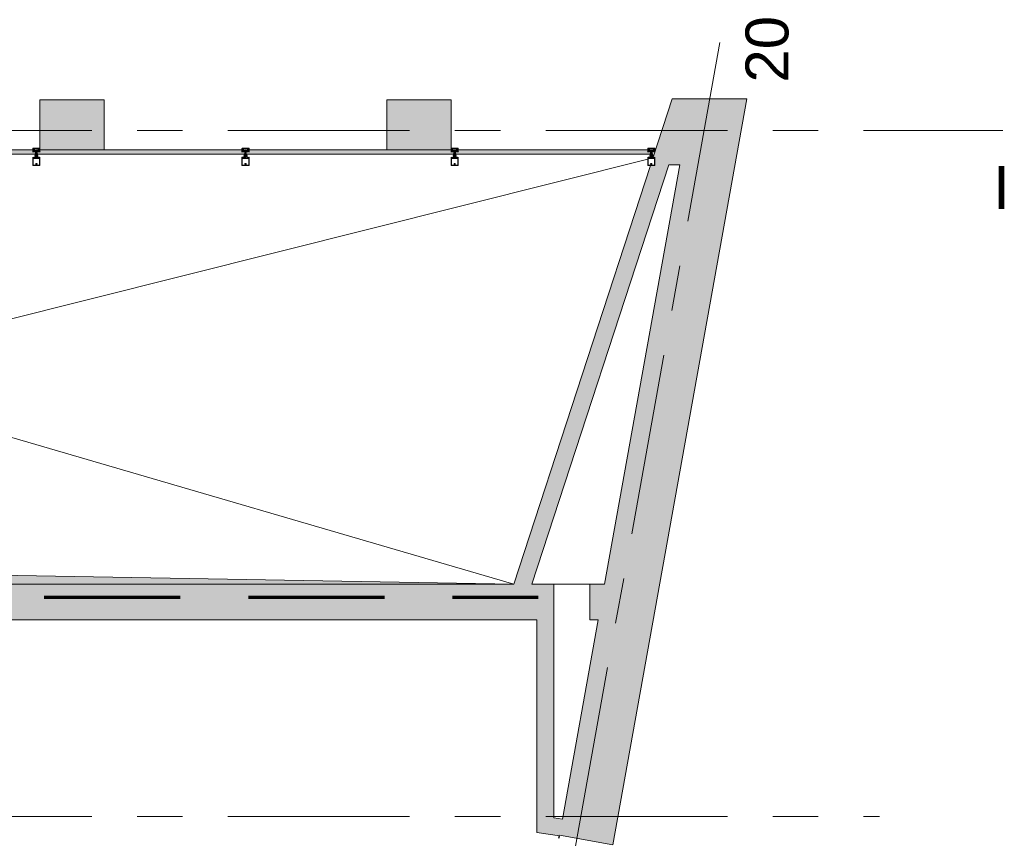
# Model space of a CAD drawing. Header units: centimetres. Extents: x -1737 to 22393, y -8842 to 3838.
# Tile 163 of 167: x 1296 to 1984, y 3038 to 3611. Entities that reach past the tile are written whole.
import ezdxf

# ---------------------------------------------------------------- set-up
doc = ezdxf.new("R2010")
doc.units = ezdxf.units.CM
doc.linetypes.add('Długa kreska', pattern=[142.875, 95.25, -47.625])
doc.linetypes.add('Oś', pattern=[222.25, 127, -31.75, 31.75, -31.75])
for name, color, linetype, lineweight in [('A-DETL', 90, 'Continuous', 9), ('A-DETL-GENF', 92, 'Continuous', 9), ('A-DETL-THIN', 151, 'Continuous', 9), ('A-FLOR', 192, 'Continuous', 13), ('A-GLAZ-CURT', 52, 'Continuous', 13), ('A-GLAZ-CWMG', 51, 'Continuous', 13), ('A-WALL', 113, 'Continuous', 13), ('A-WALL-PATT', 111, 'Continuous', 13), ('S-GRID', 1, 'Continuous', 13), ('S-GRID-IDEN', 1, 'Continuous', 13)]:
    doc.layers.add(name, color=color, linetype=linetype, lineweight=lineweight)
doc.styles.add('Arial_4', font='arial.ttf', dxfattribs={"height": 30})

# ---------------------------------------------------------------- blocks, each defined once
blk = doc.blocks.new('attyka nad fasadą wejściową - attyka nad fasadą wejściową-2002962-3_piętro I __3_90 m_ - stan projektowany')
at = {"layer": 'A-WALL', "lineweight": 9}
h = blk.add_hatch(color=253, dxfattribs=at)
h.paths.add_polyline_path([(3519.83, -1597.44), (3554.83, -1597.44), (3554.83, -1552.44), (3519.83, -1552.44)], flags=0)
h.paths.add_polyline_path([(3519.83, -1354.88), (3554.83, -1354.88), (3554.83, -1309.88), (3519.83, -1309.88)], flags=0)
for p, q in [((3519.83, -1309.88), (3519.83, -1354.88)), ((3554.83, -1309.88), (3520.83, -1309.88)), ((3554.83, -1354.88), (3554.83, -1309.88)), ((3519.83, -1354.88), (3554.83, -1354.88)), ((3554.83, -1552.44), (3519.83, -1552.44)), ((3519.83, -1552.44), (3519.83, -1597.44)), ((3554.83, -1597.44), (3554.83, -1552.44)), ((3520.83, -1597.44), (3554.83, -1597.44))]:
    blk.add_line(p, q, dxfattribs=at)
blk = doc.blocks.new('System Panel - Glazed-2597838-3_piętro I __3_90 m_ - stan projektowany')
at = {"layer": 'A-GLAZ-CURT', "lineweight": 9}
blk.add_hatch(color=253, dxfattribs=at).paths.add_polyline_path([(68.9, -1.5), (68.9, 0), (67.5, 0), (67.5, 1.5), (-67.5, 1.5), (-67.5, 0), (-68.9, 0), (-68.9, -1.5), (67.5, -1.5)], flags=0)
for p, q in [((67.5, 1.5), (-67.5, 1.5)), ((-68.9, -1.5), (68.9, -1.5))]:
    blk.add_line(p, q, dxfattribs=at)
blk = doc.blocks.new('System Panel - Glazed-2658593-3_piętro I __3_90 m_ - stan projektowany')
at = {"layer": 'A-GLAZ-CURT', "lineweight": 9}
blk.add_hatch(color=253, dxfattribs=at).paths.add_polyline_path([(-72.04, -1.5), (72.04, -1.5), (72.04, 0), (70.64, 0), (70.64, 1.5), (-70.64, 1.5), (-70.64, 0), (-72.04, 0)], flags=0)
for p, q in [((70.64, 1.5), (-70.64, 1.5)), ((-72.04, -1.5), (72.04, -1.5))]:
    blk.add_line(p, q, dxfattribs=at)
blk = doc.blocks.new('System Panel - Glazed-2597837-3_piętro I __3_90 m_ - stan projektowany')
at = {"layer": 'A-GLAZ-CURT', "lineweight": 9}
blk.add_hatch(color=253, dxfattribs=at).paths.add_polyline_path([(18.77, -1.5), (67.65, -1.5), (67.65, 0), (66.25, 0), (66.25, 1.5), (-66.25, 1.5), (-66.25, 0), (-67.65, 0), (-67.65, -1.5), (-66.25, -1.5)], flags=0)
for p, q in [((66.25, 1.5), (-66.25, 1.5)), ((-67.65, -1.5), (67.65, -1.5))]:
    blk.add_line(p, q, dxfattribs=at)
blk = doc.blocks.new('Rectangular Mullion - SI_CovCap-20mm_Tran-55mm-2281819-3_piętro I __3_90 m_ - stan projektowany')
at = {"layer": 'A-DETL-GENF'}
for p, q in [((-2.5, 9.45), (-2.5, 7.8)), ((-2.5, 9.39), (-2.5, 4.79)), ((2.37, 9.6), (-2.35, 9.6)), ((-2.29, 9.39), (-2.29, 4.79)), ((-0.12, 8.61), (-0.12, 8.55)), ((-0.12, 8.25), (-0.12, 8.13)), ((-0.1, 8.88), (-0.1, 9.34)), ((0.1, 9.34), (0.1, 8.88)), ((0.12, 8.55), (0.12, 8.61)), ((0.12, 8.13), (0.12, 8.25)), ((2.29, 9.39), (2.29, 4.79)), ((2.5, 7.8), (2.5, 9.45)), ((2.5, 9.39), (2.5, 4.79)), ((-2.35, 3.92), (-2.48, 3.92)), ((-2.37, 3.8), (-2.47, 3.8)), ((-2.09, 4.03), (-2.31, 3.93)), ((-2.26, 4.33), (-2.14, 4.43)), ((-2.22, 4.26), (-2.26, 4.28)), ((-1.9, 3.92), (-2.05, 3.86)), ((-2.04, 4.28), (-1.72, 4.28)), ((-2.02, 4.42), (-2.01, 4.41)), ((-1.98, 4.39), (-1.78, 4.39)), ((-1.72, 4.08), (-1.94, 4.08)), ((-1.8, 3.81), (-1.84, 3.9)), ((-1.74, 4.41), (-1.74, 4.42)), ((-1.7, 3.9), (-1.74, 3.81)), ((-1.67, 4.24), (-1.67, 4.13)), ((-1.62, 4.43), (-1.5, 4.33)), ((-1.58, 3.81), (-1.62, 3.9)), ((-1.5, 4.28), (-1.54, 4.26)), ((-1.48, 3.9), (-1.52, 3.82)), ((-1.35, 3.81), (-1.4, 3.9)), ((-0.78, 2.94), (-1.04, 3.09)), ((-0.78, 2.21), (-1.04, 2.36)), ((-0.76, 1.47), (-1.04, 1.63)), ((-0.91, 3.3), (-0.53, 3.08)), ((-0.91, 2.57), (-0.83, 2.52)), ((-0.91, 1.85), (-0.83, 1.8)), ((-0.75, 2.57), (-0.75, 2.89)), ((-0.75, 1.84), (-0.75, 2.16)), ((-0.55, 1.47), (-0.74, 1.47)), ((-0.5, 4.28), (-0.5, 3.15)), ((-0.5, 3.04), (-0.5, 1.52)), ((-0.45, 3.1), (-0.35, 3.1)), ((-0.3, 0.5), (-0.3, 0.28)), ((-0.21, 3.93), (-0.19, 3.94)), ((-0.19, 3.89), (-0.21, 3.91)), ((-0.18, 3.96), (-0.18, 4.1)), ((-0.08, 4.27), (-0.05, 4.28)), ((0, -1.48), (0, 4.68)), ((0.07, 4.27), (0.05, 4.28)), ((0.17, 3.96), (0.17, 4.1)), ((0.21, 3.93), (0.18, 3.94)), ((0.18, 3.89), (0.21, 3.91)), ((0.3, 0.5), (0.3, 0.28)), ((0.37, 3.1), (0.45, 3.1)), ((0.5, 3.15), (0.5, 4.28)), ((0.5, 3.04), (0.5, 1.52)), ((0.91, 3.3), (0.52, 3.08)), ((0.55, 1.47), (0.74, 1.47)), ((0.75, 2.57), (0.75, 2.89)), ((0.75, 1.84), (0.75, 2.16)), ((0.76, 1.47), (1.04, 1.63)), ((0.77, 2.94), (1.04, 3.09)), ((0.77, 2.21), (1.04, 2.36)), ((0.91, 2.57), (0.82, 2.52)), ((0.91, 1.85), (0.82, 1.8)), ((1.35, 3.81), (1.4, 3.9)), ((1.48, 3.9), (1.52, 3.82)), ((1.62, 4.43), (1.5, 4.33)), ((1.5, 4.28), (1.54, 4.26)), ((1.58, 3.81), (1.62, 3.9)), ((1.67, 4.24), (1.67, 4.13)), ((1.7, 3.9), (1.74, 3.81)), ((2.04, 4.28), (1.72, 4.28)), ((1.72, 4.08), (1.94, 4.08)), ((1.74, 4.41), (1.74, 4.42)), ((1.98, 4.39), (1.78, 4.39)), ((1.8, 3.81), (1.84, 3.9)), ((1.9, 3.92), (2.05, 3.86)), ((2.02, 4.42), (2.01, 4.41)), ((2.09, 4.03), (2.31, 3.93)), ((2.26, 4.33), (2.14, 4.43)), ((2.22, 4.26), (2.26, 4.28)), ((2.35, 3.92), (2.48, 3.92)), ((2.37, 3.8), (2.47, 3.8)), ((-2.6, 0), (-2.69, 0)), ((2.35, -2.5), (-2.35, -2.5)), ((-2.34, -1.03), (-2.15, -1.46)), ((-2.32, -1.59), (-2.04, -1.59)), ((-2.18, -0.02), (-2.26, -0.17)), ((2.13, -2.19), (-2.14, -2.19)), ((-2.06, -1.25), (-2.13, -1.09)), ((-2.13, -2.34), (2.12, -2.34)), ((-2.07, -0.1), (-2.12, -0.02)), ((-2.1, -1.49), (-1.14, -1.49)), ((-1.88, -0.42), (-2.01, -0.42)), ((-2.01, -0.48), (-1.95, -0.48)), ((-1.96, -0.02), (-2, -0.1)), ((-1.98, -0.31), (-1.95, -0.36)), ((-1.98, -0.75), (-1.9, -0.85)), ((-1.34, -1.31), (-1.96, -1.31)), ((-1.85, -0.1), (-1.9, -0.02)), ((-1.84, -0.69), (-1.84, -0.57)), ((-1.83, -0.38), (-1.83, -0.36)), ((-1.74, -0.02), (-1.79, -0.1)), ((-1.79, -0.34), (-1.77, -0.35)), ((-1.79, -0.52), (-1.76, -0.52)), ((-1.67, -0.74), (-1.79, -0.74)), ((-1.74, -0.54), (-1.64, -0.7)), ((-1.72, -0.33), (-1.72, -0.32)), ((-1.72, -0.8), (-1.48, -0.8)), ((-1.63, -0.1), (-1.68, -0.02)), ((-1.67, -0.31), (-1.65, -0.32)), ((-1.6, -0.32), (-1.6, -0.3)), ((-1.52, -0.02), (-1.57, -0.1)), ((-1.56, -0.7), (-1.46, -0.54)), ((-1.55, -0.31), (-1.54, -0.32)), ((-1.41, -0.74), (-1.53, -0.74)), ((-1.49, -0.33), (-1.48, -0.32)), ((-1.41, -0.1), (-1.46, -0.02)), ((-1.44, -0.52), (-1.41, -0.52)), ((-1.43, -0.34), (-1.42, -0.36)), ((-1.38, -0.37), (-1.37, -0.37)), ((-1.36, -0.57), (-1.36, -0.69)), ((-1.3, -0.02), (-1.35, -0.1)), ((-1.3, -0.85), (-1.22, -0.75)), ((-1.25, -0.48), (-1.18, -0.48)), ((-1.2, -0.1), (-1.24, -0.02)), ((-1.07, -0.02), (-1.12, -0.1)), ((-1.09, -1.45), (-0.98, -0.84)), ((-0.95, -0.82), (-0.03, -0.82)), ((0.41, -1.04), (-0.41, -1.04)), ((-0.22, -1.18), (0.23, -1.18)), ((0.02, -0.82), (0.95, -0.82)), ((0.98, -0.84), (1.09, -1.45)), ((1.07, -0.02), (1.12, -0.1)), ((1.14, -1.49), (2.1, -1.49)), ((1.25, -0.48), (1.18, -0.48)), ((1.2, -0.1), (1.24, -0.02)), ((1.3, -0.85), (1.22, -0.75)), ((1.3, -0.02), (1.35, -0.1)), ((1.96, -1.31), (1.34, -1.31)), ((1.36, -0.57), (1.36, -0.69)), ((1.38, -0.37), (1.37, -0.37)), ((1.41, -0.1), (1.46, -0.02)), ((1.44, -0.52), (1.41, -0.52)), ((1.41, -0.74), (1.53, -0.74)), ((1.43, -0.34), (1.42, -0.36)), ((1.56, -0.7), (1.46, -0.54)), ((1.49, -0.33), (1.48, -0.32)), ((1.72, -0.8), (1.48, -0.8)), ((1.52, -0.02), (1.57, -0.1)), ((1.55, -0.31), (1.54, -0.32)), ((1.6, -0.32), (1.6, -0.3)), ((1.63, -0.1), (1.68, -0.02)), ((1.74, -0.54), (1.64, -0.7)), ((1.67, -0.31), (1.65, -0.32)), ((1.67, -0.74), (1.79, -0.74)), ((1.72, -0.33), (1.72, -0.32)), ((1.74, -0.02), (1.79, -0.1)), ((1.79, -0.52), (1.76, -0.52)), ((1.79, -0.34), (1.77, -0.35)), ((1.83, -0.38), (1.83, -0.36)), ((1.84, -0.69), (1.84, -0.57)), ((1.85, -0.1), (1.9, -0.02)), ((1.88, -0.42), (2.01, -0.42)), ((1.98, -0.75), (1.9, -0.85)), ((1.98, -0.31), (1.95, -0.36)), ((2.01, -0.48), (1.95, -0.48)), ((1.96, -0.02), (2, -0.1)), ((2.04, -1.59), (2.32, -1.59)), ((2.13, -1.09), (2.06, -1.25)), ((2.07, -0.1), (2.12, -0.02)), ((2.15, -1.46), (2.34, -1.03)), ((2.18, -0.02), (2.26, -0.17)), ((2.6, 0), (2.69, 0))]:
    blk.add_line(p, q, dxfattribs=at)
at = {"layer": 'A-DETL-GENF', "flags": 128}
for points in [[(-0.15, 9.39), (-2.29, 9.39), (-2.29, 7.8)], [(2.29, 7.8), (2.29, 9.39), (0.15, 9.39)], [(-2.5, 4.9), (-2.5, 4.1), (-2.31, 4.1), (-2.23, 4.18), (-2.23, 4.24), (-2.35, 4.24), (-2.35, 4.47), (-1.91, 4.47)], [(-2.5, 3.94), (-2.5, 4.08), (-2.3, 4.08), (-2.25, 4.07)], [(-2.29, 4.9), (-2.29, 4.7), (2.29, 4.7), (2.29, 4.9)], [(-1.86, 4.47), (-1.41, 4.47), (-1.41, 4.24), (-1.53, 4.24), (-1.53, 4.18), (-1.45, 4.1), (-1.09, 4.1), (-1.09, 4.22), (-1.21, 4.22), (-1.21, 4.43), (-0.65, 4.43)], [(-1.51, 4.07), (-1.46, 4.08), (-1.26, 4.08), (-1.26, 3.89), (-1.3, 3.81)], [(-0.2, 0.11), (-0.2, 0), (-0.5, 0), (-0.5, 3.07), (-0.18, 3.07), (-0.18, 3.88)], [(-0.26, 0.58), (0, 0.8), (0, 1.1), (-0.2, 1.1), (-0.2, 1.3), (-0.1, 1.3), (-0.1, 1.46), (-0.2, 1.46), (-0.2, 1.66), (0, 1.66), (0, 1.83), (-0.2, 1.83), (-0.2, 2.03), (-0.1, 2.03), (-0.1, 2.2), (-0.2, 2.2), (-0.2, 2.4), (0, 2.4), (0, 4.3), (0, 2.4), (0.2, 2.4), (0.2, 2.2), (0.1, 2.2), (0.1, 2.03), (0.2, 2.03), (0.2, 1.83), (0, 1.83), (0, 1.66), (0.2, 1.66), (0.2, 1.46), (0.1, 1.46), (0.1, 1.3), (0.2, 1.3), (0.2, 1.1), (0, 1.1), (0, 0.8), (0.26, 0.58)], [(-0.25, 3.2), (-0.25, 3.29), (-0.2, 3.32), (-0.2, 3.44), (-0.25, 3.47), (-0.2, 3.5), (-0.2, 3.62), (-0.25, 3.65), (-0.2, 3.68), (-0.2, 3.8), (-0.25, 3.83), (-0.2, 3.86), (-0.2, 3.98), (-0.25, 4.01), (-0.2, 4.04), (-0.2, 4.16), (-0.25, 4.19), (-0.2, 4.22), (-0.2, 4.25), (-0.09, 4.45)], [(0.09, 4.45), (0.2, 4.25), (0.2, 4.13), (0.25, 4.1), (0.2, 4.07), (0.2, 3.95), (0.25, 3.92), (0.2, 3.89), (0.2, 3.77), (0.25, 3.74), (0.2, 3.71), (0.2, 3.59), (0.25, 3.56), (0.2, 3.53), (0.2, 3.41), (0.25, 3.38), (0.2, 3.35), (0.2, 3.23), (0.25, 3.2)], [(0.2, 0.11), (0.2, 0), (0.5, 0), (0.5, 3.07), (0.17, 3.07), (0.17, 3.88)], [(0.65, 4.43), (1.21, 4.43), (1.21, 4.22), (1.09, 4.22), (1.09, 4.1), (1.45, 4.1), (1.53, 4.18), (1.53, 4.24), (1.41, 4.24), (1.41, 4.47), (1.85, 4.47)], [(1.51, 4.07), (1.46, 4.08), (1.26, 4.08), (1.26, 3.89), (1.3, 3.81)], [(1.9, 4.47), (2.35, 4.47), (2.35, 4.24), (2.23, 4.24), (2.23, 4.18), (2.31, 4.1), (2.5, 4.1), (2.5, 4.9)], [(2.5, 3.94), (2.5, 4.08), (2.3, 4.08), (2.25, 4.07)], [(-2.5, -2.35), (-2.5, -0.5), (-2.39, -0.5), (-2.27, -0.86)], [(-2.48, -0.21), (-2.48, -0.48), (-2.07, -0.48)], [(-2.34, -1), (-2.34, -1.11), (-2.37, -1.22), (-2.37, -1.54)], [(-1.99, -1.64), (-1.99, -1.99), (-2.12, -1.99), (-2.12, -1.72), (-2.37, -1.72), (-2.37, -2.35), (2.37, -2.35), (2.37, -1.72), (2.12, -1.72), (2.12, -1.99), (1.99, -1.99), (1.99, -1.64)], [(-2.06, -0.93), (-2.14, -0.64), (-1.95, -0.64), (-1.95, -0.58), (-2.03, -0.5), (-2.35, -0.5), (-2.25, -0.87)], [(-2.18, -2.14), (-2.18, -1.78), (-2.32, -1.78), (-2.32, -2.14)], [(-1.92, -0.67), (-1.92, -0.68), (-1.97, -0.71)], [(-1.2, -0.42), (-1.32, -0.42), (-1.32, -0.39), (-1.19, -0.41)], [(-1.23, -0.71), (-1.28, -0.68), (-1.28, -0.67)], [(1.24, -1.23), (1.14, -0.64), (1.25, -0.64), (1.25, -0.58), (1.17, -0.5), (-1.17, -0.5), (-1.25, -0.58), (-1.25, -0.64), (-1.14, -0.64), (-1.24, -1.23)], [(-1.12, -0.48), (-0.98, -0.48), (-0.98, -0.09), (-1.02, -0.02)], [(0.52, -0.97), (0.54, -0.82), (-0.54, -0.82), (-0.52, -0.97)], [(1.12, -0.48), (0.98, -0.48), (0.98, -0.09), (1.02, -0.02)], [(1.2, -0.42), (1.32, -0.42), (1.32, -0.39), (1.19, -0.41)], [(1.23, -0.71), (1.28, -0.68), (1.28, -0.67)], [(1.92, -0.67), (1.92, -0.68), (1.97, -0.71)], [(2.25, -0.87), (2.35, -0.5), (2.03, -0.5), (1.95, -0.58), (1.95, -0.64), (2.14, -0.64), (2.06, -0.93)], [(2.48, -0.21), (2.48, -0.48), (2.07, -0.48)], [(2.33, -2.14), (2.33, -1.78), (2.19, -1.78), (2.19, -2.14)], [(2.27, -0.86), (2.39, -0.5), (2.5, -0.5), (2.5, -2.35)], [(2.37, -1.54), (2.37, -1.22), (2.34, -1.11), (2.34, -1)]]:
    blk.add_lwpolyline(points, dxfattribs=at)
for points in [[(0.97, 0), (-0.97, 0), (-0.97, -0.04), (0.97, -0.04)], [(0.97, -0.04), (-0.97, -0.04), (-0.97, -0.49), (0.97, -0.49)]]:
    blk.add_lwpolyline(points, close=True, dxfattribs=at)
at = {"layer": 'A-DETL-GENF'}
for centre, radius, start, end in [((-2.35, 9.45), 0.15, 90.00031, 179.99968), ((0, 8.4), 0.45, 107.49821, 231.0552), ((-0.22, 8.13), 0.1, 231.0552, 0), ((0, 8.4), 0.21, 143.77678, 216.22322), ((-0.15, 8.55), 0.03, 229.68074, 0), ((-0.15, 8.25), 0.03, 0, 130.31926), ((-0.15, 9.34), 0.05, 0.00773, 89.99227), ((-0.15, 8.88), 0.05, 287.49821, 0), ((0, 8.4), 0.24, 60, 120), ((0.15, 9.34), 0.05, 89.97911, 180.02089), ((0.15, 8.88), 0.05, 180, 252.58299), ((0.15, 8.55), 0.03, 180, 310.31926), ((0.15, 8.25), 0.03, 49.68074, 180), ((0.22, 8.13), 0.1, 180, 308.9448), ((0, 8.4), 0.45, 308.9448, 72.58299), ((0, 8.4), 0.21, 323.77678, 36.22322), ((2.35, 9.45), 0.15, 0.10545, 83.87804), ((-2.48, 3.94), 0.02, 180.0007, 269.9993), ((-2.43, 3.83), 0.059, 88.59736, 194.60356), ((-2.47, 3.82), 0.02, 194.60356, 270), ((-2.43, 4.82), 0.933, 269.58699, 293.00353), ((-2.4, 4.8), 0.997, 271.49889, 290.69004), ((-2.35, 4.02), 0.1, 270.00008, 294.00003), ((-2.24, 4.3), 0.03, 128.57981, 239.99147), ((-2.24, 4.1), 0.03, 255.40272, 14.37456), ((-2.23, 4.24), 0.02, 346.6587, 60.01715), ((-1.94, 4.17), 0.277, 166.6587, 194.37456), ((-2.08, 4.37), 0.08, 38.84751, 129.68497), ((-2.04, 4.23), 0.0496, 92.75586, 159.68776), ((-1.94, 4.23), 0.148, 172.4164, 270.24043), ((-2.07, 3.99), 0.0337, 293.00353, 114.00003), ((-1.98, 4.44), 0.05, 218.84751, 270), ((-1.88, 4.46), 0.0255, 12.35001, 167.64999), ((-1.89, 3.87), 0.05, 30.06904, 110.53605), ((-1.77, 3.83), 0.03, 210.08708, 329.91292), ((-1.78, 4.44), 0.05, 270, 321.15279), ((-1.67, 4.37), 0.08, 50.31503, 141.15279), ((-1.72, 4.23), 0.0499, 9.22628, 86.98926), ((-1.72, 4.13), 0.0502, 273.33226, 359.73216), ((-1.66, 3.88), 0.0402, 27.79216, 152.37015), ((-1.55, 3.83), 0.0299, 210.122, 335.06395), ((-1.53, 4.24), 0.02, 119.98467, 193.34104), ((-1.82, 4.17), 0.277, 345.62539, 13.34104), ((-1.52, 4.1), 0.03, 165.62539, 284.59422), ((-1.52, 4.3), 0.03, 300.00853, 51.42019), ((-1.44, 3.88), 0.0414, 28.17599, 151.82401), ((-1.33, 3.83), 0.0301, 210.12581, 329.87419), ((-0.98, 3.2), 0.125, 60, 240), ((-0.98, 2.47), 0.125, 60, 240), ((-0.98, 1.74), 0.125, 60, 240), ((-0.8, 2.57), 0.05, 240, 360), ((-0.8, 1.84), 0.05, 240, 360), ((-0.8, 2.89), 0.05, 360, 60), ((-0.8, 2.16), 0.05, 360, 60), ((-0.74, 1.52), 0.05, 240, 270), ((-0.65, 4.28), 0.15, 359.97059, 90.02941), ((-0.55, 1.52), 0.05, 270, 360), ((-0.55, 3.04), 0.05, 360, 60), ((-0.45, 3.15), 0.05, 179.98991, 270.01009), ((-0.35, 3.2), 0.0999, 269.97043, 0.02957), ((-0.2, 0.5), 0.1, 130, 180), ((-0.2, 0.28), 0.1, 180, 240), ((-0.3, 0.11), 0.1, 360, 60), ((-0.21, 3.92), 0.01, 120.03025, 239.98023), ((-0.2, 3.96), 0.02, 300.03025, 360), ((-0.2, 3.88), 0.02, 360, 59.98023), ((0.02, 4.1), 0.2, 120, 180), ((0, 4.4), 0.1, 28.79836, 151.20164), ((0, 4.2), 0.1, 90, 120), ((0, 4.2), 0.1, 60, 90), ((-0.03, 4.1), 0.2, 360, 60), ((0.19, 3.96), 0.02, 180, 239.96975), ((0.19, 3.88), 0.02, 120.01977, 180), ((0.3, 0.11), 0.1, 120, 180), ((0.2, 3.92), 0.01, 300.01977, 59.96975), ((0.37, 3.23), 0.126, 191.5693, 265.59312), ((0.2, 0.28), 0.1, 300, 360), ((0.2, 0.5), 0.1, 0, 50), ((0.45, 3.15), 0.05, 270.93133, 359.98516), ((0.65, 4.28), 0.15, 89.97059, 180.02941), ((0.55, 3.04), 0.05, 120, 180), ((0.55, 1.52), 0.05, 180, 270), ((0.74, 1.52), 0.05, 270, 300), ((0.8, 2.89), 0.05, 120, 180), ((0.8, 2.57), 0.05, 180, 300), ((0.8, 2.16), 0.05, 120, 180), ((0.8, 1.84), 0.05, 180, 300), ((0.97, 3.2), 0.125, 300, 120), ((0.97, 2.47), 0.125, 300, 120), ((0.97, 1.74), 0.125, 300, 120), ((1.33, 3.83), 0.0301, 210.12581, 329.87419), ((1.44, 3.88), 0.0414, 28.17599, 151.82401), ((1.52, 4.3), 0.03, 128.57981, 239.99147), ((1.52, 4.1), 0.03, 255.40578, 14.37461), ((1.55, 3.83), 0.0299, 204.93605, 329.878), ((1.53, 4.24), 0.02, 346.65896, 60.01533), ((1.82, 4.17), 0.277, 166.65896, 194.37461), ((1.67, 4.37), 0.08, 38.84721, 129.68497), ((1.66, 3.88), 0.0402, 27.62985, 152.20784), ((1.72, 4.23), 0.0499, 93.01074, 170.77372), ((1.72, 4.13), 0.0502, 180.26784, 266.66774), ((1.78, 4.44), 0.05, 218.84721, 270), ((1.77, 3.83), 0.03, 210.08708, 329.91292), ((1.89, 3.87), 0.05, 69.46395, 149.93096), ((1.88, 4.46), 0.0255, 12.35001, 167.64999), ((1.94, 4.23), 0.148, 269.75957, 7.5836), ((1.98, 4.44), 0.05, 270, 321.15249), ((2.08, 4.37), 0.08, 50.31503, 141.15249), ((2.04, 4.23), 0.0496, 20.31224, 87.24414), ((2.07, 3.99), 0.0337, 65.99997, 246.99647), ((2.4, 4.8), 0.997, 249.30996, 268.50111), ((2.43, 4.82), 0.933, 246.99647, 270.41301), ((2.23, 4.24), 0.02, 119.98285, 193.3413), ((1.94, 4.17), 0.277, 345.62544, 13.3413), ((2.24, 4.1), 0.03, 165.62544, 284.59728), ((2.24, 4.3), 0.03, 300.00853, 51.42019), ((2.35, 4.02), 0.1, 245.99997, 269.99992), ((2.43, 3.83), 0.059, 345.39644, 91.40264), ((2.47, 3.82), 0.02, 270, 345.39644), ((2.48, 3.94), 0.02, 270.0007, 359.9993), ((-2.69, -0.03), 0.03, 89.9022, 261.64334), ((-2.73, -0.34), 0.286, 27.59211, 81.64334), ((-2.6, -0.2), 0.2, 80.45454, 89.9022), ((-2.61, -0.29), 0.291, 25.36369, 80.45454), ((-2.35, -2.35), 0.15, 179.99376, 270.0062), ((-2.32, -1.54), 0.0512, 180.57094, 268.64822), ((-2.31, -0.14), 0.05, 205.36369, 330.16485), ((-2.29, -1.01), 0.06, 98.44171, 205), ((-2.27, -1), 0.07, 120.00644, 180), ((-2.13, -2.14), 0.2, 179.97179, 270.0352), ((-2.34, -0.88), 0.07, 300.00644, 18), ((-2.31, -0.89), 0.06, 278.44171, 15), ((-2.15, -0.03), 0.03, 30.71536, 150.16485), ((-2.14, -2.14), 0.0499, 179.87955, 270.02248), ((-2.1, -1.44), 0.05, 205, 270), ((-2.08, -1.06), 0.06, 108.81925, 205), ((-2.12, -0.95), 0.06, 288.81925, 15), ((-2.04, -0.08), 0.0417, 215.13204, 324.86796), ((-2.01, -0.35), 0.065, 90, 270), ((-2.04, -0.48), 0.03, 0, 180), ((-1.96, -1.21), 0.1, 205, 270), ((-2.04, -1.64), 0.05, 0.00001, 90.0001), ((-2.01, -0.33), 0.04, 29.99374, 90.00001), ((-1.95, -0.73), 0.03, 120.00493, 219.98969), ((-1.93, -0.03), 0.03, 30.58867, 149.53464), ((-1.86, -0.31), 0.1, 210.00227, 269.17284), ((-1.95, -0.51), 0.03, 0.01852, 89.09479), ((-1.62, -0.59), 0.314, 165.49788, 194.50212), ((-1.84, -0.8), 0.08, 219.99668, 337.38439), ((-1.88, -0.37), 0.05, 270, 305.07788), ((-1.86, -0.37), 0.0339, 269.17829, 356.99749), ((-1.82, -0.08), 0.0415, 215.01205, 324.98795), ((-1.6, -0.77), 0.44, 54.15879, 125.07788), ((-1.79, -0.57), 0.05, 89.98974, 180.01026), ((-1.79, -0.69), 0.05, 179.98992, 270.01008), ((-1.8, -0.36), 0.0272, 60.01099, 176.9853), ((-1.75, -0.32), 0.0316, 240.00703, 341.99669), ((-1.76, -0.55), 0.03, 29.99356, 90.01209), ((-1.72, -0.85), 0.05, 90.00034, 157.37761), ((-1.71, -0.03), 0.03, 30.14481, 149.53463), ((-1.69, -0.33), 0.03, 45.00054, 162.0009), ((-1.67, -0.71), 0.03, 269.99358, 30.00244), ((-1.63, -0.3), 0.0316, 224.99099, 327.01044), ((-1.6, -0.08), 0.043, 217.84365, 323.82344), ((-1.57, -0.32), 0.03, 30.00025, 146.99854), ((-1.53, -0.71), 0.03, 150.00269, 270.00128), ((-1.51, -0.31), 0.0316, 210.00259, 311.99738), ((-1.49, -0.03), 0.03, 30.34487, 149.53462), ((-1.46, -0.34), 0.03, 14.99548, 132.00284), ((-1.48, -0.85), 0.05, 22.62086, 90.00119), ((-1.44, -0.55), 0.03, 89.98935, 150.005), ((-1.36, -0.8), 0.08, 202.62277, 319.99694), ((-1.39, -0.35), 0.03, 195.00147, 296.99683), ((-1.38, -0.08), 0.0419, 215.46653, 324.69988), ((-1.41, -0.57), 0.05, 0.00904, 89.99096), ((-1.41, -0.69), 0.05, 270.00918, 359.99082), ((-1.35, -0.39), 0.03, 0.01117, 116.99101), ((-1.32, -0.39), 0.03, 234.15879, 270), ((-1.34, -1.21), 0.1, 270, 350), ((-1.27, -0.03), 0.03, 30.34457, 149.76853), ((-1.25, -0.51), 0.03, 90, 193.19753), ((-1.58, -0.59), 0.314, 345.517, 13.19753), ((-1.24, -0.73), 0.03, 319.98868, 60.00171), ((-1.16, -0.08), 0.0416, 206.95413, 331.56801), ((-1.2, -0.45), 0.033, 305.09006, 89.99998), ((-1.19, -0.46), 0.05, 7.17367, 90.00885), ((-1.12, -0.45), 0.03, 187.1885, 269.99701), ((-1.14, -1.44), 0.05, 270, 350), ((-1.05, -0.03), 0.03, 29.79649, 150.13199), ((-0.95, -0.85), 0.03, 90, 170), ((-0.31, -0.92), 0.22, 193.97065, 242.72797), ((0, -0.29), 0.921, 243.70777, 255.82838), ((0, -0.82), 0.0256, 12.68038, 167.31962), ((0, -0.29), 0.92, 284.16828, 296.29299), ((0.31, -0.92), 0.22, 297.27461, 346.02676), ((0.95, -0.85), 0.03, 10, 90), ((1.05, -0.03), 0.03, 29.86801, 150.20351), ((1.14, -1.44), 0.05, 190, 270), ((1.16, -0.08), 0.0416, 208.43199, 333.04587), ((1.12, -0.45), 0.03, 270.00299, 352.8115), ((1.19, -0.46), 0.05, 89.99115, 172.82633), ((1.2, -0.45), 0.033, 90.00002, 234.90994), ((1.24, -0.73), 0.03, 119.99829, 220.01132), ((1.27, -0.03), 0.03, 30.23147, 149.65543), ((1.34, -1.21), 0.1, 190, 270), ((1.25, -0.51), 0.03, 346.80247, 90), ((1.58, -0.59), 0.314, 166.80247, 194.483), ((1.36, -0.8), 0.08, 220.00306, 337.37723), ((1.35, -0.39), 0.03, 63.00899, 179.98883), ((1.32, -0.39), 0.03, 270, 305.84121), ((1.6, -0.77), 0.44, 54.92212, 125.84121), ((1.38, -0.08), 0.0419, 215.30012, 324.53347), ((1.41, -0.57), 0.05, 90.00904, 179.99096), ((1.41, -0.69), 0.05, 180.00918, 269.99082), ((1.39, -0.35), 0.03, 243.00317, 344.99853), ((1.46, -0.34), 0.03, 47.99716, 165.00452), ((1.44, -0.55), 0.03, 29.995, 90.01065), ((1.48, -0.85), 0.05, 89.99881, 157.37914), ((1.49, -0.03), 0.03, 30.46538, 149.65513), ((1.51, -0.31), 0.0316, 228.00262, 329.99741), ((1.53, -0.71), 0.03, 269.99872, 29.99731), ((1.57, -0.32), 0.03, 33.00146, 149.99975), ((1.6, -0.08), 0.043, 216.17656, 322.15635), ((1.63, -0.3), 0.0316, 212.98956, 315.00901), ((1.67, -0.71), 0.03, 149.99756, 270.00642), ((1.69, -0.33), 0.03, 17.9991, 134.99946), ((1.71, -0.03), 0.03, 30.46537, 149.85519), ((1.75, -0.32), 0.0316, 198.00331, 299.99297), ((1.72, -0.85), 0.05, 22.62239, 89.99966), ((1.76, -0.55), 0.03, 89.98791, 150.00644), ((1.84, -0.8), 0.08, 202.61561, 320.00332), ((1.82, -0.08), 0.0415, 215.01205, 324.98795), ((1.8, -0.36), 0.0272, 3.0147, 119.98901), ((1.79, -0.57), 0.05, 359.98974, 90.01026), ((1.79, -0.69), 0.05, 269.98992, 0.01008), ((1.86, -0.37), 0.0339, 183.00251, 270.82171), ((1.88, -0.37), 0.05, 234.92212, 270), ((1.86, -0.31), 0.1, 270.82716, 329.99773), ((1.93, -0.03), 0.03, 30.46536, 149.41133), ((1.95, -0.51), 0.03, 90.90521, 179.98148), ((1.62, -0.59), 0.314, 345.49788, 14.50212), ((1.96, -1.21), 0.1, 270, 335), ((1.95, -0.73), 0.03, 320.01031, 59.99507), ((2.01, -0.33), 0.04, 89.99999, 150.00626), ((2.04, -1.64), 0.05, 89.99812, 180.00166), ((2.04, -0.08), 0.0417, 215.13204, 324.86796), ((2.01, -0.35), 0.065, 270, 90), ((2.04, -0.48), 0.03, 0, 180), ((2.12, -0.95), 0.06, 165, 251.18075), ((2.08, -1.06), 0.06, 335, 71.18075), ((2.1, -1.44), 0.05, 270, 335), ((2.15, -0.03), 0.03, 29.83515, 149.28464), ((2.12, -2.14), 0.2, 270.02951, 359.97227), ((2.13, -2.14), 0.0501, 270.08749, 359.93358), ((2.31, -0.89), 0.06, 165, 261.55829), ((2.31, -0.14), 0.05, 209.83515, 334.63631), ((2.34, -0.88), 0.07, 162, 239.99829), ((2.27, -1), 0.07, 0, 59.99829), ((2.29, -1.01), 0.06, 335, 81.55829), ((2.32, -1.54), 0.0498, 269.82624, 0.17354), ((2.61, -0.29), 0.291, 99.54546, 154.63631), ((2.35, -2.35), 0.15, 270.04937, 359.95063), ((2.73, -0.34), 0.286, 98.35666, 152.40789), ((2.6, -0.2), 0.2, 90.0978, 99.54546), ((2.69, -0.03), 0.03, 278.35666, 90.0978)]:
    blk.add_arc(centre, radius, start, end, dxfattribs=at)
blk = doc.blocks.new('System Panel - Glazed-2658602-3_piętro I __3_90 m_ - stan projektowany')
at = {"layer": 'A-GLAZ-CURT', "lineweight": 9}
blk.add_hatch(color=253, dxfattribs=at).paths.add_polyline_path([(-39.31, -1.5), (72.04, -1.5), (72.04, 0), (70.64, 0), (70.64, 1.5), (-70.64, 1.5), (-70.64, 0), (-72.04, 0), (-72.04, -1.5), (-70.64, -1.5)], flags=0)
for p, q in [((70.64, 1.5), (-70.64, 1.5)), ((-72.04, -1.5), (72.04, -1.5))]:
    blk.add_line(p, q, dxfattribs=at)

msp = doc.modelspace()

# ---------------------------------------------------------------- hatches: boundary and pattern name
at = {"layer": 'A-DETL-GENF'}
msp.add_hatch(color=7, dxfattribs=at).paths.add_polyline_path([(1261.75, 3215.83), (1641.38, 3215.83), (622.03, 3233.71), (607.38, 3511.33), (607.38, 3215.83), (1234.38, 3215.83)], flags=0)
at = {"layer": 'A-WALL-PATT'}
for points in [[(1752, 3509.33), (1796.07, 3509.33), (1804.33, 3555.33), (1752, 3555.33), (1738.7, 3514.53), (1739.94, 3514.53), (1739.94, 3509.33), (1749.63, 3509.33)], [(1654, 3215.83), (1749.63, 3509.33), (1739.94, 3509.33), (1739.94, 3508.73), (1736.81, 3508.73), (1641.38, 3215.83)], [(1669.38, 3052.47), (1669.38, 3190.83), (1657.38, 3190.83), (1657.38, 3054.38)]]:
    msp.add_hatch(color=9, dxfattribs=at).paths.add_polyline_path(points, flags=0)
at = {"layer": 'A-WALL-PATT', "lineweight": 5}
h = msp.add_hatch(color=254, dxfattribs=at)
h.paths.add_polyline_path([(1547.1, 2337.33), (1585.71, 2337.33), (1592.53, 2375.33), (1553.92, 2375.33)], flags=0)
h.paths.add_polyline_path([(1710.71, 3033.73), (1796.07, 3509.33), (1757.46, 3509.33), (1673.25, 3040.16), (1700.3, 3035.39), (1710.65, 3033.74)], flags=0)
at = {"layer": 'A-WALL-PATT'}
h = msp.add_hatch(color=9, dxfattribs=at)
h.paths.add_polyline_path([(1657.38, 3190.83), (1669.38, 3190.83), (1669.38, 3215.83), (1221.88, 3215.83), (1221.88, 3190.83), (1641.38, 3190.83)], flags=0)
h.paths.add_polyline_path([(1694.38, 3190.83), (1700.3, 3190.83), (1704.78, 3215.83), (1694.38, 3215.83), (1694.38, 3199.27)], flags=0)
at = {"layer": 'A-WALL-PATT', "lineweight": 5}
msp.add_hatch(color=254, dxfattribs=at).paths.add_polyline_path([(1673.17, 3039.71), (1675.29, 3051.53), (1657.38, 3054.38), (1657.38, 3042.23), (1672.87, 3039.76)], flags=0)

# ---------------------------------------------------------------- linework, layer by layer
at = {"layer": 'A-DETL', "linetype": 'Długa kreska', "lineweight": 70}
msp.add_line((598.38, 3206.83), (1658.38, 3206.83), dxfattribs=at)
at = {"layer": 'A-DETL-THIN'}
for p, q in [((612.38, 3516.83), (1641.38, 3215.83)), ((1734.94, 3513.33), (622.03, 3233.71)), ((1641.38, 3215.83), (622.03, 3233.71)), ((607.38, 3215.83), (1641.38, 3215.83))]:
    msp.add_line(p, q, dxfattribs=at)
at = {"layer": 'A-FLOR', "lineweight": 9}
msp.add_line((1694.38, 3215.83), (1669.38, 3215.83), dxfattribs=at)
at = {"layer": 'A-WALL', "lineweight": 9}
for p, q in [((1804.33, 3555.33), (1710.65, 3033.44)), ((1752, 3555.33), (1738.7, 3514.53)), ((1804.33, 3555.33), (1752, 3555.33)), ((1736.81, 3508.73), (1641.38, 3215.83)), ((1654, 3215.83), (1749.63, 3509.33)), ((1757.46, 3509.33), (1704.78, 3215.83)), ((1749.63, 3509.33), (1757.46, 3509.33)), ((1669.38, 3215.83), (1654, 3215.83)), ((1669.38, 3052.47), (1669.38, 3215.83)), ((1704.78, 3215.83), (1694.38, 3215.83)), ((1694.38, 3215.83), (1694.38, 3190.83)), ((1234.38, 3190.83), (1657.38, 3190.83)), ((1657.38, 3190.83), (1657.38, 3042.23)), ((1700.3, 3190.83), (1675.29, 3051.53)), ((1694.38, 3190.83), (1700.3, 3190.83)), ((1669.38, 3052.47), (1675.29, 3051.53)), ((1673.17, 3039.71), (1657.38, 3042.23))]:
    msp.add_line(p, q, dxfattribs=at)
at = {"layer": 'A-WALL', "color": 250, "lineweight": 25}
msp.add_line((1672.87, 3038.06), (1673.17, 3039.71), dxfattribs=at)
at = {"layer": 'A-WALL'}
msp.add_line((1673.25, 3040.16), (1710.65, 3033.44), dxfattribs=at)
at = {"layer": 'S-GRID', "linetype": 'Oś'}
for p, q in [((1785.44, 3594.96), (1556.23, 2317.96)), ((-1225.62, 3533.33), (1983.25, 3533.33)), ((-1225.62, 3053.33), (1897.1, 3053.33))]:
    msp.add_line(p, q, dxfattribs=at)

# ---------------------------------------------------------------- block references
at = {"layer": 'A-GLAZ-CURT', "lineweight": 9}
for name, p in [('System Panel - Glazed-2597838-3_piętro I __3_90 m_ - stan projektowany', (1237.38, 3518.33)), ('System Panel - Glazed-2658593-3_piętro I __3_90 m_ - stan projektowany', (1380.52, 3518.33)), ('System Panel - Glazed-2658602-3_piętro I __3_90 m_ - stan projektowany', (1526.8, 3518.33)), ('System Panel - Glazed-2597837-3_piętro I __3_90 m_ - stan projektowany', (1668.69, 3518.33))]:
    msp.add_blockref(name, p, dxfattribs=at)
at = {"layer": 'A-GLAZ-CWMG', "lineweight": 9, "extrusion": (0, 0, -1), "rotation": 180}
for p in [(-1307.38, 3518.33), (-1453.66, 3518.33), (-1599.94, 3518.33), (-1737.44, 3518.33)]:
    msp.add_blockref('Rectangular Mullion - SI_CovCap-20mm_Tran-55mm-2281819-3_piętro I __3_90 m_ - stan projektowany', p, dxfattribs=at)
at = {"layer": 'A-WALL', "lineweight": 9, "rotation": 90.00000000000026}
msp.add_blockref('attyka nad fasadą wejściową - attyka nad fasadą wejściową-2002962-3_piętro I __3_90 m_ - stan projektowany', (0, 0), dxfattribs=at)

# ---------------------------------------------------------------- texts
at = {"layer": 'S-GRID-IDEN', "insert": (1818.54, 3590.11), "char_height": 30, "width": 48.3, "attachment_point": 5, "rotation": 90, "line_spacing_factor": 0.936439, "style": 'Arial_4'}
msp.add_mtext('\\pxqc,t4.23333,8.46667,12.7,16.93333,21.16667,25.4,29.63333,33.86667,38.1,42.33333,46.56667,50.8,55.03333,59.26667,63.5,67.73333,71.96667,76.2,80.43333,84.66667,88.9,93.13333,97.36667,101.6,105.83333,110.06667,114.3,118.53333,122.76667,127,131.23333,135.46667;{20}', dxfattribs=at)
at = {"layer": 'S-GRID-IDEN', "insert": (1982.43, 3493.38), "char_height": 30, "width": 12.6, "attachment_point": 5, "line_spacing_factor": 0.936439, "style": 'Arial_4'}
msp.add_mtext('\\pxqc,t4.23333,8.46667,12.7,16.93333,21.16667,25.4,29.63333,33.86667,38.1,42.33333,46.56667,50.8,55.03333,59.26667,63.5,67.73333,71.96667,76.2,80.43333,84.66667,88.9,93.13333,97.36667,101.6,105.83333,110.06667,114.3,118.53333,122.76667,127,131.23333,135.46667;{I}', dxfattribs=at)

doc.saveas('drawing.dxf')
